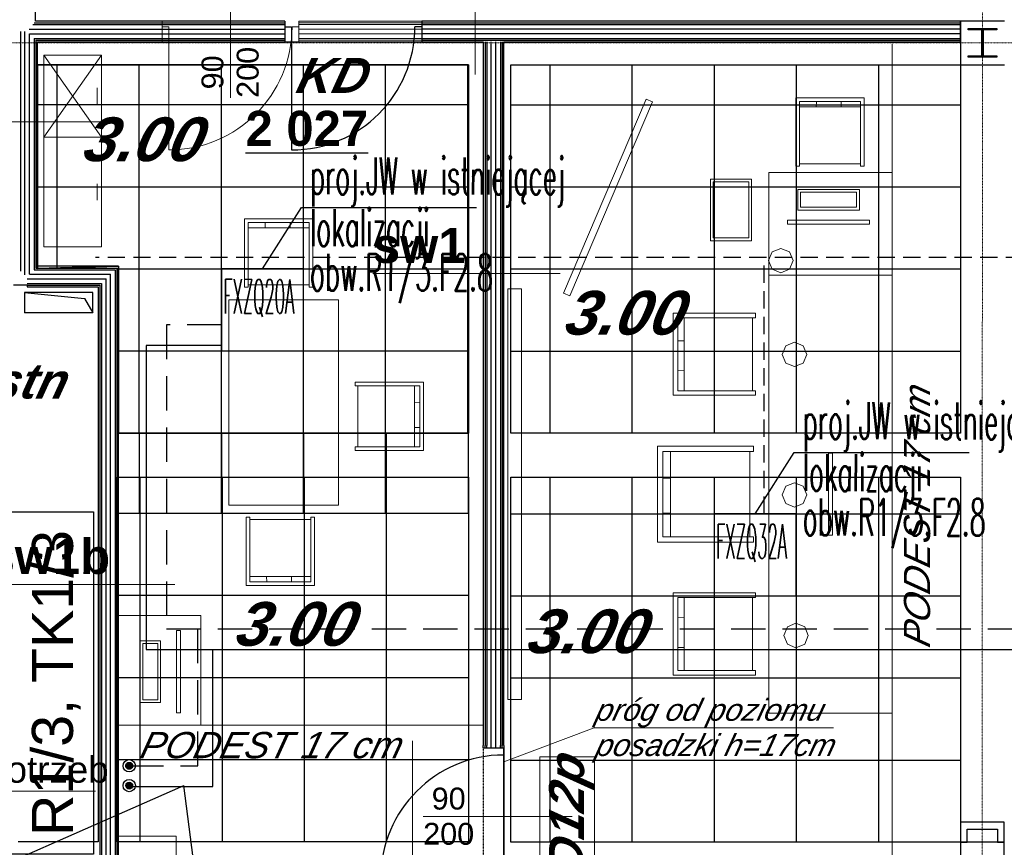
# Model space of a CAD drawing. Header units: millimetres. Extents: x -8838 to 31257, y -6224 to 3754.
# Tile 44 of 185: x -1096 to -377, y -5251 to -4646. Entities that reach past the tile are written whole.
import ezdxf
from ezdxf.enums import TextEntityAlignment as Align

# ---------------------------------------------------------------- set-up
doc = ezdxf.new("R2010")
doc.units = ezdxf.units.MM
doc.header["$LTSCALE"] = 10
doc.header["$MEASUREMENT"] = 0
for name, pattern in [('DASHED', [0.75, 0.5, -0.25]), ('HIDDEN', [0.375, 0.25, -0.125]), ('rzut 2 pietra$0$ArchiTECH.PC 1. Line Type', [0.004, 0.003, -0.001]), ('rzut 2 pietra$0$ArchiTECH.PC 5. Line Type', [0.0053, 0.003, -0.001, 0.0003, -0.001]), ('rzut 2 pietra$0$ArchiTECH.PC Solid Line Type', [0]), ('SUFIT_2 PIETRO$0$ArchiTECH.PC 1. Line Type', [0.004, 0.003, -0.001]), ('SUFIT_2 PIETRO$0$ArchiTECH.PC Solid Line Type', [0])]:
    doc.linetypes.add(name, pattern=pattern)
doc.layers.get('0').update_dxf_attribs({"linetype": 'CONTINUOUS', "lineweight": 9})
for name, color, linetype, lineweight in [('_Etap_5_klimatyzator_w starej_lokalizacji', 3, 'CONTINUOUS', 30), ('_Etap_5_opis', 7, 'CONTINUOUS', 30), ('_Numer_jednostki', 11, 'CONTINUOUS', 30), ('EL_rozdzielnice', 71, 'CONTINUOUS', 30), ('IS_ARCH', 254, 'CONTINUOUS', 18), ('IS_FREON_GAZ', 22, 'DASHED', 30), ('IS_HC_FREON_CIECZ', 22, 'CONTINUOUS', 30)]:
    doc.layers.add(name, color=color, linetype=linetype, lineweight=lineweight)
for name, color, linetype in [('IS_HC_IZOLACJA', 42, 'CONTINUOUS'), ('IS_WK_KAN_SKROPLINY', 103, 'HIDDEN'), ('RP5_PODKLAD', 254, 'CONTINUOUS'), ('SUFIT_2 PIETRO$0$ELEM KONSTRUKCJI - inwent', 254, 'CONTINUOUS'), ('SUFIT_2 PIETRO$0$INWENTARYZACJA', 254, 'CONTINUOUS'), ('SUFIT_2 PIETRO$0$Kalka 1', 254, 'CONTINUOUS'), ('SUFIT_2 PIETRO$0$Layer79', 254, 'CONTINUOUS'), ('SUFIT_2 PIETRO$0$nr pom PB', 254, 'CONTINUOUS'), ('SUFIT_2 PIETRO$0$sciany projektowane', 254, 'CONTINUOUS'), ('SUFIT_2 PIETRO$0$SUFIT NOWY 39', 254, 'CONTINUOUS'), ('SUFIT_2 PIETRO$0$TYP SUFITÓW_NOWYCH', 254, 'CONTINUOUS')]:
    doc.layers.add(name, color=color, linetype=linetype)
doc.layers.get('0').freeze()
doc.styles.add('ARIAL', font='arial.ttf')
doc.styles.add('romans1', font='simplex.shx', dxfattribs={"width": 0.8})
doc.styles.add('rzut 2 pietra$0$ArchiTECHStyle1', font='arial.ttf', dxfattribs={"height": 0.16})
doc.styles.add('rzut 2 pietra$0$ArchiTECHStyle2', font='arialbd.ttf', dxfattribs={"height": 0.192})
doc.styles.add('rzut 2 pietra$0$ArchiTECHStyle3', font='ariali.ttf', dxfattribs={"oblique": 15, "height": 0.16})
doc.styles.add('rzut 2 pietra$0$ArchiTECHStyle4', font='arialbi.ttf', dxfattribs={"oblique": 15, "height": 0.256})
doc.styles.add('SUFIT_2 PIETRO$0$ArchiTECHStyle1', font='arialbi.ttf', dxfattribs={"oblique": 15, "height": 0.32})
doc.styles.add('SUFIT_2 PIETRO$0$ArchiTECHStyle3', font='arialbd.ttf', dxfattribs={"height": 0.384})

# ---------------------------------------------------------------- blocks, each defined once
blk = doc.blocks.new('jw_FXZQ32A')
blk.add_lwpolyline([(0, 0), (60, 0), (60, 60), (0, 60)], close=True)
at = {"color": 7, "style": 'romans1', "width": 0.35}
blk.add_text('FXZQ32A', height=25, rotation=359.91893, dxfattribs=at).set_placement((1.49, 27.37))
blk = doc.blocks.new('jw_FXZQ20A')
blk.add_lwpolyline([(0, 0), (60, 0), (60, 60), (0, 60)], close=True)
at = {"color": 7, "style": 'romans1', "width": 0.35}
blk.add_text('FXZQ20A', height=25, rotation=359.91893, dxfattribs=at).set_placement((1.49, 27.37))

msp = doc.modelspace()

# ---------------------------------------------------------------- hatches: boundary and pattern name
at = {"layer": 'IS_FREON_GAZ', "ltscale": 5}
msp.add_hatch(color=256, dxfattribs=at).paths.add_polyline_path([(-1013.51, -5191.39, 1), (-1018.51, -5191.39, 1)])
at = {"layer": 'IS_HC_FREON_CIECZ'}
msp.add_hatch(color=256, dxfattribs=at).paths.add_polyline_path([(-1013.51, -5205.87, 1), (-1018.51, -5205.87, 1)])

# ---------------------------------------------------------------- linework, layer by layer
at = {"layer": '_Etap_5_opis'}
for p, q in [((-918.69, -4828.29), (-890.25, -4783.48)), ((-890.25, -4783.48), (-762.37, -4783.48)), ((-558.68, -5007.21), (-530.24, -4962.4)), ((-530.24, -4962.4), (-402.36, -4962.4))]:
    msp.add_line(p, q, dxfattribs=at)
at = {"layer": '_Numer_jednostki'}
for points in [[(-1326.44, -5295.33), (-1179.7, -5295.33), (-976.01, -5205.87)], [(-840.71, -5420.98), (-948.27, -5420.98), (-976.01, -5205.87)]]:
    msp.add_lwpolyline(points, dxfattribs=at)
at = {"layer": 'EL_rozdzielnice', "ltscale": 60}
msp.add_lwpolyline([(-1102.07, -5005.89), (-1042.16, -5005.89), (-1042.16, -5255.89), (-1102.07, -5255.89)], close=True, dxfattribs=at)
at = {"layer": 'IS_ARCH', "linetype": 'rzut 2 pietra$0$ArchiTECH.PC 5. Line Type'}
for p, q in [((-392.53, -3084.31), (-392.84, -6168.47)), ((-3569.55, -4662.89), (8377.9, -4664.09))]:
    msp.add_line(p, q, dxfattribs=at)
at = {"layer": 'IS_ARCH', "linetype": 'rzut 2 pietra$0$ArchiTECH.PC Solid Line Type'}
for p, q in [((-763.31, -4686.25), (-763.31, -4549.5)), ((-1084.54, -4647.37), (-1084.54, -4617.14)), ((-942.04, -4633.37), (-942.04, -4703.37)), ((-376.62, -4647.21), (-408.62, -4647.21)), ((-408.62, -4647.21), (-408.62, -4679.21)), ((-376.62, -4647.21), (-408.62, -4647.21)), ((-408.62, -4647.21), (-408.62, -4679.21)), ((-1089.21, -4653.2), (-992.04, -4653.2)), ((-1086.54, -4649.87), (-992.04, -4649.87)), ((-1085.54, -4648.62), (-992.04, -4648.62)), ((-992.04, -4647.37), (-1084.54, -4647.37)), ((-992.04, -4647.37), (-992.04, -4648.62)), ((-992.04, -4648.62), (-992.04, -4649.87)), ((-992.04, -4649.87), (-992.04, -4651.37)), ((-992.04, -4651.37), (-992.04, -4659.37)), ((-992.04, -4651.37), (-987.04, -4651.37)), ((-987.04, -4651.37), (-987.04, -4741.37)), ((-892.04, -4651.37), (-897.04, -4651.37)), ((-408.62, -4647.37), (-892.04, -4647.37)), ((-892.04, -4647.37), (-892.04, -4648.62)), ((-892.04, -4648.62), (-408.62, -4648.62)), ((-892.04, -4648.62), (-892.04, -4649.87)), ((-892.04, -4649.87), (-408.62, -4649.87)), ((-892.04, -4649.87), (-892.04, -4651.37)), ((-892.04, -4651.37), (-892.04, -4659.37)), ((-408.62, -4653.2), (-892.04, -4653.2)), ((-408.62, -4662.37), (-408.62, -4647.37)), ((-403.12, -4652.71), (-382.12, -4652.71)), ((-403.12, -4653.71), (-403.12, -4652.71)), ((-403.12, -4652.71), (-382.12, -4652.71)), ((-403.12, -4653.71), (-403.12, -4652.71)), ((-393.12, -4653.71), (-403.12, -4653.71)), ((-393.12, -4653.71), (-403.12, -4653.71)), ((-393.12, -4672.71), (-393.12, -4653.71)), ((-393.12, -4672.71), (-393.12, -4653.71)), ((-382.12, -4653.71), (-392.12, -4653.71)), ((-392.12, -4653.71), (-392.12, -4672.71)), ((-382.12, -4653.71), (-392.12, -4653.71)), ((-392.12, -4653.71), (-392.12, -4672.71)), ((-382.12, -4652.71), (-382.12, -4653.71)), ((-382.12, -4652.71), (-382.12, -4653.71)), ((-1095.54, -4654.87), (-1095.54, -4829.93)), ((-1092.21, -4832.6), (-1092.21, -4654.87)), ((-1088.88, -4832.26), (-1088.88, -4656.53)), ((-1088.88, -4656.53), (-992.04, -4656.53)), ((-1085.54, -4659.87), (-1085.54, -4828.93)), ((-1085.54, -4659.87), (-992.04, -4659.87)), ((-1084.29, -4661.12), (-1084.29, -4827.68)), ((-1084.29, -4661.12), (-992.04, -4661.12)), ((-992.04, -4659.37), (-992.04, -4659.87)), ((-992.04, -4659.87), (-992.04, -4661.12)), ((-992.04, -4661.12), (-992.04, -4662.37)), ((-408.62, -4656.53), (-892.04, -4656.53)), ((-892.04, -4659.37), (-892.04, -4659.87)), ((-892.04, -4659.87), (-408.62, -4659.87)), ((-892.04, -4659.87), (-892.04, -4661.12)), ((-892.04, -4661.12), (-408.62, -4661.12)), ((-892.04, -4661.12), (-892.04, -4662.37)), ((-1083.04, -4826.43), (-1083.04, -4662.37)), ((-1083.04, -4662.37), (-992.04, -4662.37)), ((-892.04, -4662.37), (-757.3, -4662.37)), ((-757.3, -4662.37), (-757.3, -5176.51)), ((-756.05, -4662.37), (-756.05, -5176.51)), ((-754.8, -4662.37), (-754.8, -5176.51)), ((-751.46, -5176.51), (-751.46, -4662.37)), ((-748.13, -5176.51), (-748.13, -4662.37)), ((-744.8, -4662.37), (-744.8, -5176.51)), ((-743.55, -4662.37), (-743.55, -5176.51)), ((-742.3, -5176.51), (-742.3, -4662.37)), ((-742.3, -4662.37), (-408.62, -4662.37)), ((-458.63, -4663.81), (-458.63, -5322.82)), ((-1078.35, -4672.1), (-1078.35, -4732.1)), ((-1036.35, -4672.1), (-1078.35, -4672.1)), ((-1078.35, -4672.1), (-1078.35, -4672.1)), ((-1078.35, -4672.1), (-1036.35, -4732.1)), ((-1078.35, -4732.1), (-1036.35, -4672.1)), ((-1036.35, -4732.1), (-1036.35, -4672.1)), ((-403.12, -4673.71), (-403.12, -4672.71)), ((-403.12, -4672.71), (-393.12, -4672.71)), ((-403.12, -4673.71), (-403.12, -4672.71)), ((-403.12, -4672.71), (-393.12, -4672.71)), ((-382.12, -4673.71), (-403.12, -4673.71)), ((-382.12, -4673.71), (-403.12, -4673.71)), ((-392.12, -4672.71), (-382.12, -4672.71)), ((-392.12, -4672.71), (-382.12, -4672.71)), ((-382.12, -4672.71), (-382.12, -4673.71)), ((-382.12, -4672.71), (-382.12, -4673.71)), ((-408.62, -4679.21), (-376.62, -4679.21)), ((-408.62, -4679.21), (-376.62, -4679.21)), ((-1039.35, -4696.1), (-1039.35, -4708.1)), ((-638.21, -4704.2), (-698.66, -4846.13)), ((-638.21, -4704.2), (-698.66, -4846.13)), ((-633.61, -4706.16), (-638.21, -4704.2)), ((-633.61, -4706.16), (-638.21, -4704.2)), ((-529, -4753.29), (-529, -4703.29)), ((-529, -4703.29), (-479, -4703.29)), ((-479, -4703.29), (-479, -4753.29)), ((-694.06, -4848.09), (-633.61, -4706.16)), ((-694.06, -4848.09), (-633.61, -4706.16)), ((-526.37, -4709.93), (-481.73, -4709.93)), ((-481.73, -4706.02), (-526.28, -4706.02)), ((-526.28, -4706.02), (-526.28, -4753.29)), ((-513.91, -4706.02), (-514, -4709.93)), ((-495.73, -4709.93), (-495.73, -4706.02)), ((-481.73, -4753.29), (-481.73, -4706.02)), ((-1036.91, -4720.92), (-1173.66, -4720.92)), ((-1078.35, -4732.1), (-1036.35, -4732.1)), ((-1078.35, -4812.1), (-1078.35, -4732.1)), ((-1078.35, -4732.1), (-1036.35, -4732.1)), ((-1036.35, -4732.1), (-1036.35, -4812.1)), ((-526.28, -4753.29), (-529, -4753.29)), ((-526.28, -4751.47), (-481.73, -4751.47)), ((-479, -4753.29), (-481.73, -4753.29)), ((-458.63, -4757.9), (-548.63, -4757.9)), ((-548.63, -4757.9), (-548.63, -4832.9)), ((-458.63, -4832.9), (-458.63, -4757.9)), ((-1039.35, -4778.1), (-1039.35, -4766.1)), ((-591.36, -4807.7), (-591.36, -4762.7)), ((-591.36, -4762.7), (-561.36, -4762.7)), ((-563.36, -4764.7), (-589.36, -4764.7)), ((-589.36, -4764.7), (-589.36, -4805.7)), ((-563.36, -4805.7), (-563.36, -4764.7)), ((-561.36, -4762.7), (-561.36, -4807.7)), ((-527.54, -4785.31), (-527.54, -4770.31)), ((-527.54, -4770.31), (-482.54, -4770.31)), ((-484.54, -4772.31), (-525.54, -4772.31)), ((-525.54, -4772.31), (-525.54, -4783.31)), ((-484.54, -4783.31), (-484.54, -4772.31)), ((-482.54, -4770.31), (-482.54, -4785.31)), ((-525.54, -4783.31), (-484.54, -4783.31)), ((-482.54, -4785.31), (-527.54, -4785.31)), ((-931.75, -4841.69), (-931.75, -4791.69)), ((-931.75, -4791.69), (-881.75, -4791.69)), ((-929.11, -4798.32), (-884.47, -4798.32)), ((-884.47, -4794.41), (-929.02, -4794.41)), ((-929.02, -4794.41), (-929.02, -4841.69)), ((-916.66, -4794.41), (-916.75, -4798.32)), ((-898.47, -4798.32), (-898.47, -4794.41)), ((-884.47, -4841.69), (-884.47, -4794.41)), ((-881.75, -4791.69), (-881.75, -4841.69)), ((-535.04, -4795.64), (-535.04, -4792.64)), ((-535.04, -4792.64), (-475.04, -4792.64)), ((-475.04, -4795.64), (-535.04, -4795.64)), ((-475.04, -4792.64), (-475.04, -4795.64)), ((-1036.35, -4812.1), (-1078.35, -4812.1)), ((-1078.35, -4812.1), (-1078.35, -4812.1)), ((-561.36, -4807.7), (-591.36, -4807.7)), ((-589.36, -4805.7), (-563.36, -4805.7)), ((-546.23, -4815.97), (-548.85, -4822.3)), ((-539.89, -4813.34), (-546.23, -4815.97)), ((-533.56, -4815.97), (-539.89, -4813.34)), ((-530.94, -4822.3), (-533.56, -4815.97)), ((-1023.81, -4826.43), (-1083.04, -4826.43)), ((-1023.81, -5322.76), (-1023.81, -4826.43)), ((-548.85, -4822.3), (-546.23, -4828.63)), ((-533.56, -4828.63), (-530.94, -4822.3)), ((-530.94, -4822.3), (-530.94, -4822.3)), ((-1088.88, -4832.26), (-1029.64, -4832.26)), ((-1085.54, -4828.93), (-1026.31, -4828.93)), ((-1084.29, -4827.68), (-1025.06, -4827.68)), ((-1029.64, -5322.76), (-1029.64, -4832.26)), ((-1026.31, -4828.93), (-1026.31, -5322.76)), ((-1025.06, -4827.68), (-1025.06, -5322.76)), ((-701.19, -4831.67), (-837.94, -4831.67)), ((-458.63, -4832.9), (-548.63, -4832.9)), ((-548.63, -4832.9), (-548.63, -5152.9)), ((-548.63, -4832.9), (-458.63, -4832.9)), ((-546.23, -4828.63), (-539.89, -4831.26)), ((-539.89, -4831.26), (-533.56, -4828.63)), ((-458.63, -5152.9), (-458.63, -4832.9)), ((-1100.55, -4839.93), (-1090.54, -4839.93)), ((-1090.54, -4835.6), (-1032.98, -4835.6)), ((-1090.54, -4838.93), (-1036.31, -4838.93)), ((-1090.54, -4839.93), (-1090.54, -4841.43)), ((-1090.54, -4840.18), (-1037.56, -4840.18)), ((-1090.54, -4841.43), (-1038.81, -4841.43)), ((-1038.81, -4841.43), (-1038.81, -5246.99)), ((-1037.56, -4840.18), (-1037.56, -5322.76)), ((-1036.31, -4838.93), (-1036.31, -5322.76)), ((-1032.98, -5322.76), (-1032.98, -4835.6)), ((-929.02, -4839.87), (-884.47, -4839.87)), ((-1092.63, -4845.54), (-1092.62, -4860.54)), ((-1042.63, -4845.5), (-1092.62, -4845.54)), ((-1092.62, -4845.54), (-1048.58, -4849.9)), ((-1092.62, -4845.54), (-1092.62, -4845.54)), ((-1092.62, -4845.54), (-1048.58, -4849.9)), ((-1042.64, -4860.5), (-1042.63, -4845.5)), ((-929.02, -4841.69), (-931.75, -4841.69)), ((-881.75, -4841.69), (-884.47, -4841.69)), ((-729.33, -4842.9), (-739.33, -4842.9)), ((-739.33, -4842.9), (-739.33, -5142.9)), ((-729.33, -4842.9), (-739.33, -4842.9)), ((-739.33, -4842.9), (-739.33, -5142.9)), ((-729.33, -5142.9), (-729.33, -4842.9)), ((-729.33, -5142.9), (-729.33, -4842.9)), ((-698.66, -4846.13), (-694.06, -4848.09)), ((-698.66, -4846.13), (-694.06, -4848.09)), ((-1048.58, -4849.9), (-1042.64, -4860.5)), ((-863.14, -4850.92), (-943.14, -4850.92)), ((-943.14, -4850.92), (-943.14, -5000.92)), ((-863.14, -5000.92), (-863.14, -4850.92)), ((-1042.62, -4860.5), (-1092.62, -4860.54)), ((-618.53, -4920.69), (-618.53, -4860.69)), ((-618.53, -4860.69), (-558.53, -4860.69)), ((-558.53, -4860.69), (-558.53, -4863.97)), ((-558.53, -4863.97), (-615.26, -4863.97)), ((-615.26, -4863.97), (-615.26, -4917.42)), ((-610.56, -4917.53), (-610.56, -4863.97)), ((-560.71, -4917.42), (-560.71, -4863.97)), ((-610.56, -4880.77), (-615.26, -4880.77)), ((-536.28, -4884.45), (-538.91, -4890.79)), ((-529.95, -4881.83), (-536.28, -4884.45)), ((-523.62, -4884.45), (-529.95, -4881.83)), ((-520.99, -4890.79), (-523.62, -4884.45)), ((-538.91, -4890.79), (-536.28, -4897.12)), ((-523.62, -4897.12), (-520.99, -4890.79)), ((-520.99, -4890.79), (-520.99, -4890.79)), ((-536.28, -4897.12), (-529.95, -4899.74)), ((-529.95, -4899.74), (-523.62, -4897.12)), ((-615.26, -4902.59), (-610.56, -4902.69)), ((-850.9, -4911), (-800.9, -4911)), ((-850.9, -4913.73), (-850.9, -4911)), ((-800.9, -4911), (-800.9, -4961)), ((-803.63, -4913.73), (-850.9, -4913.73)), ((-849.08, -4913.73), (-849.08, -4958.27)), ((-807.54, -4913.63), (-807.54, -4958.27)), ((-803.63, -4958.27), (-803.63, -4913.73)), ((-615.26, -4917.42), (-558.53, -4917.42)), ((-558.53, -4917.42), (-558.53, -4920.69)), ((-803.63, -4926.09), (-807.54, -4926)), ((-558.53, -4920.69), (-618.53, -4920.69)), ((-807.54, -4944.27), (-803.63, -4944.27)), ((-850.9, -4961), (-850.9, -4958.27)), ((-850.9, -4958.27), (-803.63, -4958.27)), ((-800.9, -4961), (-850.9, -4961)), ((-629.95, -5027.9), (-629.95, -4957.9)), ((-629.95, -4957.9), (-559.95, -4957.9)), ((-559.95, -4961.72), (-626.13, -4961.72)), ((-626.13, -4961.72), (-626.13, -5024.08)), ((-620.66, -5024.21), (-620.66, -4961.72)), ((-562.5, -5024.08), (-562.5, -4961.72)), ((-559.95, -4957.9), (-559.95, -4961.72)), ((-502.13, -4962.9), (-505.13, -4962.9)), ((-505.13, -4962.9), (-505.13, -5022.9)), ((-502.13, -5022.9), (-502.13, -4962.9)), ((-620.66, -4981.32), (-626.13, -4981.32)), ((-529.95, -4984.56), (-536.28, -4987.18)), ((-523.62, -4987.18), (-529.95, -4984.56)), ((-536.28, -4987.18), (-538.91, -4993.51)), ((-520.99, -4993.51), (-523.62, -4987.18)), ((-538.91, -4993.51), (-536.28, -4999.85)), ((-523.62, -4999.85), (-520.99, -4993.51)), ((-520.99, -4993.51), (-520.99, -4993.51)), ((-943.14, -5000.92), (-863.14, -5000.92)), ((-626.13, -5006.77), (-620.66, -5006.9)), ((-536.28, -4999.85), (-529.95, -5002.47)), ((-529.95, -5002.47), (-523.62, -4999.85)), ((-930.68, -5009.69), (-930.68, -5059.69)), ((-927.96, -5009.69), (-930.68, -5009.69)), ((-927.96, -5056.96), (-927.96, -5009.69)), ((-927.96, -5011.5), (-883.41, -5011.5)), ((-880.68, -5009.69), (-883.41, -5009.69)), ((-883.41, -5009.69), (-883.41, -5056.96)), ((-880.68, -5059.69), (-880.68, -5009.69)), ((-559.95, -5027.9), (-629.95, -5027.9)), ((-626.13, -5024.08), (-559.95, -5024.08)), ((-559.95, -5024.08), (-559.95, -5027.9)), ((-505.13, -5022.9), (-502.13, -5022.9)), ((-928.05, -5053.05), (-883.41, -5053.05)), ((-883.41, -5056.96), (-927.96, -5056.96)), ((-915.59, -5056.96), (-915.68, -5053.05)), ((-897.41, -5053.05), (-897.41, -5056.96)), ((-982.7, -5058.94), (-1119.45, -5058.94)), ((-930.68, -5059.69), (-880.68, -5059.69)), ((-558.53, -5065.1), (-618.53, -5065.1)), ((-618.53, -5065.1), (-618.53, -5125.1)), ((-615.26, -5121.83), (-615.26, -5068.37)), ((-615.26, -5068.37), (-558.53, -5068.37)), ((-610.56, -5068.27), (-610.56, -5121.83)), ((-560.71, -5068.37), (-560.71, -5121.83)), ((-558.53, -5068.37), (-558.53, -5065.1)), ((-1023.81, -5161.62), (-1023.81, -5081.62)), ((-1023.81, -5081.62), (-963.81, -5081.62)), ((-963.81, -5081.62), (-963.81, -5161.62)), ((-615.26, -5083.21), (-610.56, -5083.1)), ((-981.57, -5092.58), (-981.57, -5152.58)), ((-978.57, -5092.58), (-981.57, -5092.58)), ((-978.57, -5152.58), (-978.57, -5092.58)), ((-535.18, -5089.91), (-537.8, -5096.24)), ((-528.85, -5087.29), (-535.18, -5089.91)), ((-522.51, -5089.91), (-528.85, -5087.29)), ((-519.89, -5096.24), (-522.51, -5089.91)), ((-1008.16, -5100.08), (-1008.16, -5145.08)), ((-993.16, -5100.08), (-1008.16, -5100.08)), ((-993.16, -5145.08), (-993.16, -5100.08)), ((-537.8, -5096.24), (-535.18, -5102.58)), ((-522.51, -5102.58), (-519.89, -5096.24)), ((-519.89, -5096.24), (-519.89, -5096.24)), ((-1006.16, -5102.08), (-995.16, -5102.08)), ((-1006.16, -5143.08), (-1006.16, -5102.08)), ((-995.16, -5102.08), (-995.16, -5143.08)), ((-610.56, -5105.03), (-615.26, -5105.03)), ((-535.18, -5102.58), (-528.85, -5105.2)), ((-528.85, -5105.2), (-522.51, -5102.58)), ((-558.53, -5121.83), (-615.26, -5121.83)), ((-558.53, -5125.1), (-558.53, -5121.83)), ((-618.53, -5125.1), (-558.53, -5125.1)), ((-995.16, -5143.08), (-1006.16, -5143.08)), ((-739.33, -5142.9), (-729.33, -5142.9)), ((-739.33, -5142.9), (-729.33, -5142.9)), ((-1008.16, -5145.08), (-993.16, -5145.08)), ((-981.57, -5152.58), (-978.57, -5152.58)), ((-548.63, -5152.9), (-458.63, -5152.9)), ((-963.81, -5161.62), (-1023.81, -5161.62)), ((-757.3, -5161.62), (-1023.81, -5161.62)), ((-757.3, -5161.62), (-1023.81, -5161.62)), ((-676.26, -5163.69), (-742.3, -5188.52)), ((-676.26, -5163.69), (-501.5, -5163.69)), ((-808.99, -5416.5), (-808.99, -5173.03)), ((-757.3, -5178.51), (-757.3, -5176.51)), ((-756.05, -5178.51), (-757.3, -5178.51)), ((-756.05, -5178.51), (-756.05, -5176.51)), ((-754.8, -5178.51), (-756.05, -5178.51)), ((-754.8, -5178.51), (-754.8, -5176.51)), ((-747.3, -5178.51), (-754.8, -5178.51)), ((-751.46, -5178.51), (-751.46, -5176.51)), ((-748.13, -5178.51), (-748.13, -5176.51)), ((-744.8, -5178.51), (-747.3, -5178.51)), ((-744.8, -5178.51), (-744.8, -5176.51)), ((-743.55, -5178.51), (-744.8, -5178.51)), ((-743.55, -5178.51), (-743.55, -5176.51)), ((-742.3, -5178.51), (-743.55, -5178.51)), ((-742.3, -5176.51), (-742.3, -5178.51)), ((-742.3, -5178.51), (-742.3, -5278.51)), ((-742.3, -5278.51), (-742.3, -5178.51)), ((-742.3, -5278.51), (-742.3, -5178.51)), ((-715.98, -5272.3), (-715.98, -5184.72)), ((-715.98, -5184.72), (-675.98, -5184.72)), ((-675.98, -5184.72), (-675.98, -5272.3)), ((-1397.81, -5209.95), (-1040.63, -5209.95)), ((-692.3, -5228.51), (-801.27, -5228.51)), ((-376.74, -5232.65), (-408.69, -5232.64)), ((-408.69, -5232.64), (-408.69, -5247.21)), ((-376.74, -5247.21), (-376.74, -5232.65)), ((-981.81, -5242.76), (-1023.81, -5242.76)), ((-1023.81, -5242.76), (-1023.81, -5322.76)), ((-981.81, -5322.76), (-981.81, -5242.76)), ((-403.69, -5237.64), (-381.74, -5237.65)), ((-403.69, -5247.21), (-403.69, -5237.64)), ((-381.74, -5237.65), (-381.74, -5247.21)), ((-1038.81, -5246.99), (-1097.2, -5246.99)), ((-408.69, -5247.21), (-403.69, -5247.21)), ((-376.69, -5247.21), (-408.69, -5247.21)), ((-408.69, -5247.21), (-408.69, -5279.21)), ((-376.69, -5247.21), (-408.69, -5247.21)), ((-408.69, -5247.21), (-408.69, -5279.21)), ((-381.74, -5247.21), (-376.74, -5247.21)), ((-376.69, -5279.21), (-376.69, -5247.21)), ((-376.69, -5247.21), (-376.69, -5247.21)), ((-376.69, -5279.21), (-376.69, -5247.21)), ((-376.69, -5247.21), (-376.69, -5247.21))]:
    msp.add_line(p, q, dxfattribs=at)
at = {"layer": 'IS_ARCH', "linetype": 'rzut 2 pietra$0$ArchiTECH.PC 1. Line Type'}
for p, q in [((-992.04, -4662.37), (-892.04, -4662.37)), ((-757.3, -5178.51), (-757.3, -5278.51)), ((-742.3, -5178.51), (-742.3, -5278.51))]:
    msp.add_line(p, q, dxfattribs=at)
at = {"layer": 'IS_ARCH', "linetype": 'rzut 2 pietra$0$ArchiTECH.PC Solid Line Type'}
for centre, start, end in [((-987.04, -4651.37), 270, 0), ((-742.3, -5273.51), 90, 180)]:
    msp.add_arc(centre, 90, start, end, dxfattribs=at)
at = {"layer": 'IS_FREON_GAZ', "ltscale": 5}
for points in [[(-948.69, -4869.29), (-988.69, -4869.29), (-988.69, -5091.29), (804.63, -5091.29), (804.63, -4947.33)], [(-1016.01, -5191.39), (-966.01, -5191.39), (-966.01, -5091.29)]]:
    msp.add_lwpolyline(points, dxfattribs=at)
msp.add_circle((-1016.01, -5191.39), 2.5, dxfattribs=at)
at = {"layer": 'IS_HC_FREON_CIECZ'}
for points in [[(-948.69, -4884.29), (-1003.69, -4884.29), (-1003.69, -5106.29), (814.63, -5106.29), (814.63, -4947.33)], [(-1016.01, -5206.39), (-955.01, -5206.39), (-955.01, -5106.29)]]:
    msp.add_lwpolyline(points, dxfattribs=at)
msp.add_circle((-1016.01, -5205.87), 2.5, dxfattribs=at)
at = {"layer": 'IS_HC_IZOLACJA'}
for centre in [(-1016.01, -5191.39), (-1016.01, -5205.87)]:
    msp.add_circle(centre, 4.5, dxfattribs=at)
at = {"layer": 'IS_WK_KAN_SKROPLINY', "lineweight": 30, "ltscale": 5}
for points in [[(780.76, -4888.29), (780.76, -4819.93), (-1040.59, -4819.93)], [(-552.04, -5007.21), (-552.04, -4819.93)]]:
    msp.add_lwpolyline(points, dxfattribs=at)
at = {"layer": 'RP5_PODKLAD', "color": 253, "ltscale": 3}
for points in [[(-948.69, -4948.29), (-1008.69, -4948.29), (-1008.69, -5006.82), (-948.69, -5006.82)], [(-888.69, -4948.29), (-948.69, -4948.29), (-948.69, -5006.82), (-888.69, -5006.82)], [(-828.69, -4948.29), (-888.69, -4948.29), (-888.69, -5006.82), (-828.69, -5006.82)], [(-768.19, -4948.29), (-828.19, -4948.29), (-828.19, -5006.82), (-768.19, -5006.82)]]:
    msp.add_lwpolyline(points, close=True, dxfattribs=at)
at = {"layer": 'SUFIT_2 PIETRO$0$ELEM KONSTRUKCJI - inwent', "linetype": 'SUFIT_2 PIETRO$0$ArchiTECH.PC Solid Line Type'}
for p, q in [((-376.62, -4647.21), (-408.62, -4647.21)), ((-408.62, -4647.21), (-408.62, -4679.21)), ((-403.12, -4652.71), (-382.12, -4652.71)), ((-403.12, -4653.71), (-403.12, -4652.71)), ((-403.12, -4652.71), (-382.12, -4652.71)), ((-403.12, -4653.71), (-403.12, -4652.71)), ((-393.12, -4653.71), (-403.12, -4653.71)), ((-393.12, -4653.71), (-403.12, -4653.71)), ((-393.12, -4672.71), (-393.12, -4653.71)), ((-393.12, -4672.71), (-393.12, -4653.71)), ((-382.12, -4653.71), (-392.12, -4653.71)), ((-392.12, -4653.71), (-392.12, -4672.71)), ((-382.12, -4653.71), (-392.12, -4653.71)), ((-392.12, -4653.71), (-392.12, -4672.71)), ((-382.12, -4652.71), (-382.12, -4653.71)), ((-382.12, -4652.71), (-382.12, -4653.71)), ((-403.12, -4673.71), (-403.12, -4672.71)), ((-403.12, -4672.71), (-393.12, -4672.71)), ((-403.12, -4673.71), (-403.12, -4672.71)), ((-403.12, -4672.71), (-393.12, -4672.71)), ((-382.12, -4673.71), (-403.12, -4673.71)), ((-382.12, -4673.71), (-403.12, -4673.71)), ((-392.12, -4672.71), (-382.12, -4672.71)), ((-392.12, -4672.71), (-382.12, -4672.71)), ((-382.12, -4672.71), (-382.12, -4673.71)), ((-382.12, -4672.71), (-382.12, -4673.71)), ((-408.62, -4679.21), (-376.62, -4679.21)), ((-376.69, -5247.21), (-408.69, -5247.21)), ((-408.69, -5247.21), (-408.69, -5279.21)), ((-376.69, -5279.21), (-376.69, -5247.21)), ((-376.69, -5247.21), (-376.69, -5247.21))]:
    msp.add_line(p, q, dxfattribs=at)
at = {"layer": 'SUFIT_2 PIETRO$0$INWENTARYZACJA', "linetype": 'SUFIT_2 PIETRO$0$ArchiTECH.PC Solid Line Type'}
for p, q in [((-1084.54, -4647.37), (-1084.54, -4611.1)), ((-1100.52, -4839.93), (-1090.54, -4839.93)), ((-1042.63, -4845.5), (-1092.62, -4845.54)), ((-1092.62, -4845.54), (-1048.58, -4849.9)), ((-1092.62, -4845.54), (-1092.62, -4845.54)), ((-1042.64, -4860.5), (-1042.63, -4845.5)), ((-1048.58, -4849.9), (-1042.64, -4860.5)), ((-376.74, -5232.65), (-408.69, -5232.64)), ((-408.69, -5232.64), (-408.69, -5247.21)), ((-376.74, -5247.21), (-376.74, -5232.65)), ((-403.69, -5237.64), (-381.74, -5237.65)), ((-403.69, -5247.21), (-403.69, -5237.64)), ((-381.74, -5237.65), (-381.74, -5247.21)), ((-1038.81, -5246.99), (-1097.2, -5246.99)), ((-408.69, -5247.21), (-403.69, -5247.21)), ((-381.74, -5247.21), (-376.74, -5247.21))]:
    msp.add_line(p, q, dxfattribs=at)
at = {"layer": 'SUFIT_2 PIETRO$0$Kalka 1', "linetype": 'SUFIT_2 PIETRO$0$ArchiTECH.PC Solid Line Type'}
for p, q in [((-376.62, -4647.21), (-408.62, -4647.21)), ((-408.62, -4647.21), (-408.62, -4679.21)), ((-408.62, -4679.21), (-376.62, -4679.21)), ((-376.69, -5247.21), (-408.69, -5247.21)), ((-408.69, -5247.21), (-408.69, -5279.21)), ((-376.69, -5279.21), (-376.69, -5247.21)), ((-376.69, -5247.21), (-376.69, -5247.21))]:
    msp.add_line(p, q, dxfattribs=at)
at = {"layer": 'SUFIT_2 PIETRO$0$Layer79', "linetype": 'SUFIT_2 PIETRO$0$ArchiTECH.PC Solid Line Type'}
for p, q in [((-1092.63, -4845.54), (-1092.62, -4860.54)), ((-1092.62, -4845.54), (-1048.58, -4849.9)), ((-1042.62, -4860.5), (-1092.62, -4860.54))]:
    msp.add_line(p, q, dxfattribs=at)
at = {"layer": 'SUFIT_2 PIETRO$0$sciany projektowane', "linetype": 'SUFIT_2 PIETRO$0$ArchiTECH.PC Solid Line Type'}
for p, q in [((-1089.21, -4653.2), (-902.34, -4653.2)), ((-1086.54, -4649.87), (-902.34, -4649.87)), ((-1085.54, -4648.62), (-902.34, -4648.62)), ((-902.34, -4647.37), (-1084.54, -4647.37)), ((-902.34, -4647.37), (-902.34, -4648.62)), ((-902.34, -4648.62), (-902.34, -4649.87)), ((-902.34, -4649.87), (-902.34, -4651.37)), ((-902.34, -4651.37), (-902.34, -4659.37)), ((-902.34, -4651.37), (-897.34, -4651.37)), ((-897.34, -4651.37), (-897.34, -4741.37)), ((-802.34, -4651.37), (-807.34, -4651.37)), ((-408.62, -4647.37), (-802.34, -4647.37)), ((-802.34, -4647.37), (-802.34, -4648.62)), ((-802.34, -4648.62), (-408.62, -4648.62)), ((-802.34, -4648.62), (-802.34, -4649.87)), ((-802.34, -4649.87), (-408.62, -4649.87)), ((-802.34, -4649.87), (-802.34, -4651.37)), ((-802.34, -4651.37), (-802.34, -4659.37)), ((-408.62, -4653.2), (-802.34, -4653.2)), ((-408.62, -4662.37), (-408.62, -4647.37)), ((-1095.54, -4654.87), (-1095.54, -4829.93)), ((-1092.21, -4832.6), (-1092.21, -4654.87)), ((-1088.88, -4832.26), (-1088.88, -4656.53)), ((-1088.88, -4656.53), (-902.34, -4656.53)), ((-1085.54, -4659.87), (-1085.54, -4828.93)), ((-1085.54, -4659.87), (-902.34, -4659.87)), ((-1084.29, -4661.12), (-1084.29, -4827.68)), ((-1084.29, -4661.12), (-902.34, -4661.12)), ((-902.34, -4659.37), (-902.34, -4659.87)), ((-902.34, -4659.87), (-902.34, -4661.12)), ((-902.34, -4661.12), (-902.34, -4662.37)), ((-408.62, -4656.53), (-802.34, -4656.53)), ((-802.34, -4659.37), (-802.34, -4659.87)), ((-802.34, -4659.87), (-408.62, -4659.87)), ((-802.34, -4659.87), (-802.34, -4661.12)), ((-802.34, -4661.12), (-408.62, -4661.12)), ((-802.34, -4661.12), (-802.34, -4662.37)), ((-1083.04, -4826.43), (-1083.04, -4662.37)), ((-1083.04, -4662.37), (-902.34, -4662.37)), ((-802.34, -4662.37), (-757.3, -4662.37)), ((-757.3, -4662.37), (-757.3, -5176.51)), ((-756.05, -4662.37), (-756.05, -5176.51)), ((-754.8, -4662.37), (-754.8, -5176.51)), ((-751.46, -5176.51), (-751.46, -4662.37)), ((-748.13, -5176.51), (-748.13, -4662.37)), ((-744.8, -4662.37), (-744.8, -5176.51)), ((-743.55, -4662.37), (-743.55, -5176.51)), ((-742.3, -5176.51), (-742.3, -4662.37)), ((-742.3, -4662.37), (-408.62, -4662.37)), ((-1023.81, -4826.43), (-1083.04, -4826.43)), ((-1023.81, -5322.76), (-1023.81, -4826.43)), ((-1088.88, -4832.26), (-1029.64, -4832.26)), ((-1085.54, -4828.93), (-1026.31, -4828.93)), ((-1084.29, -4827.68), (-1025.06, -4827.68)), ((-1029.64, -5322.76), (-1029.64, -4832.26)), ((-1026.31, -4828.93), (-1026.31, -5322.76)), ((-1025.06, -4827.68), (-1025.06, -5322.76)), ((-1090.54, -4835.6), (-1032.98, -4835.6)), ((-1090.54, -4838.93), (-1036.31, -4838.93)), ((-1090.54, -4839.93), (-1090.54, -4841.43)), ((-1090.54, -4840.18), (-1037.56, -4840.18)), ((-1090.54, -4841.43), (-1038.81, -4841.43)), ((-1038.81, -4841.43), (-1038.81, -5246.99)), ((-1037.56, -4840.18), (-1037.56, -5322.76)), ((-1036.31, -4838.93), (-1036.31, -5322.76)), ((-1032.98, -5322.76), (-1032.98, -4835.6)), ((-757.3, -5178.51), (-757.3, -5176.51)), ((-756.05, -5178.51), (-757.3, -5178.51)), ((-756.05, -5178.51), (-756.05, -5176.51)), ((-754.8, -5178.51), (-756.05, -5178.51)), ((-754.8, -5178.51), (-754.8, -5176.51)), ((-747.3, -5178.51), (-754.8, -5178.51)), ((-751.46, -5178.51), (-751.46, -5176.51)), ((-748.13, -5178.51), (-748.13, -5176.51)), ((-744.8, -5178.51), (-747.3, -5178.51)), ((-744.8, -5178.51), (-744.8, -5176.51)), ((-743.55, -5178.51), (-744.8, -5178.51)), ((-743.55, -5178.51), (-743.55, -5176.51)), ((-742.3, -5178.51), (-743.55, -5178.51)), ((-742.3, -5176.51), (-742.3, -5178.51)), ((-742.3, -5178.51), (-742.3, -5278.51)), ((-742.3, -5278.51), (-742.3, -5178.51)), ((-742.3, -5278.51), (-742.3, -5178.51))]:
    msp.add_line(p, q, dxfattribs=at)
at = {"layer": 'SUFIT_2 PIETRO$0$sciany projektowane', "linetype": 'SUFIT_2 PIETRO$0$ArchiTECH.PC 1. Line Type'}
for p, q in [((-902.34, -4662.37), (-802.34, -4662.37)), ((-757.3, -5178.51), (-757.3, -5278.51)), ((-742.3, -5178.51), (-742.3, -5278.51))]:
    msp.add_line(p, q, dxfattribs=at)
at = {"layer": 'SUFIT_2 PIETRO$0$sciany projektowane', "linetype": 'SUFIT_2 PIETRO$0$ArchiTECH.PC Solid Line Type'}
for centre, start, end in [((-897.34, -4651.37), 270, 0), ((-742.3, -5273.51), 90, 180)]:
    msp.add_arc(centre, 90, start, end, dxfattribs=at)
at = {"layer": 'SUFIT_2 PIETRO$0$SUFIT NOWY 39', "linetype": 'SUFIT_2 PIETRO$0$ArchiTECH.PC Solid Line Type'}
for p, q in [((-1083.04, -4827.93), (-1083.04, -4679.21)), ((-1083.04, -4679.21), (-768.17, -4679.25)), ((-1068.69, -4827.57), (-1068.69, -4679.21)), ((-1008.69, -4948.29), (-1008.69, -4679.22)), ((-948.69, -4948.29), (-948.69, -4679.23)), ((-888.69, -4948.29), (-888.69, -4679.24)), ((-828.69, -4948.29), (-828.69, -4679.24)), ((-768.69, -4948.29), (-768.69, -4679.25)), ((-768.17, -4679.25), (-768.19, -4948.29)), ((-737.18, -4948.35), (-737.18, -4679.21)), ((-737.18, -4679.21), (-408.69, -4679.21)), ((-708.69, -4679.21), (-708.69, -4948.35)), ((-648.69, -4679.21), (-648.69, -4948.35)), ((-588.69, -4679.21), (-588.69, -4948.35)), ((-528.69, -4679.21), (-528.69, -4948.35)), ((-468.69, -4679.21), (-468.69, -4948.35)), ((-408.69, -4679.21), (-408.69, -4948.35)), ((-408.69, -4679.21), (-408.69, -4948.35)), ((-1083.04, -4708.29), (-768.18, -4708.29)), ((-737.18, -4708.35), (-408.69, -4708.35)), ((-1083.04, -4768.29), (-768.18, -4768.29)), ((-737.18, -4768.35), (-408.69, -4768.35)), ((-1023.81, -4826.43), (-1083.04, -4827.93)), ((-1023.83, -4948.29), (-1023.81, -4826.43)), ((-1023.81, -4828.29), (-768.18, -4828.29)), ((-737.18, -4828.35), (-408.69, -4828.35)), ((-1023.82, -4888.29), (-768.19, -4888.29)), ((-737.18, -4888.35), (-408.69, -4888.35)), ((-1023.83, -4948.29), (-768.19, -4948.29)), ((-768.19, -4948.29), (-1023.83, -4948.29)), ((-408.69, -4948.35), (-737.18, -4948.35)), ((-1025.08, -5246.82), (-1025.08, -4980.38)), ((-1025.08, -4980.38), (-768.19, -4980.38)), ((-1008.19, -4980.38), (-1008.19, -5246.82)), ((-948.19, -4980.38), (-948.19, -5246.82)), ((-888.19, -4980.38), (-888.19, -5246.82)), ((-828.19, -4980.38), (-828.19, -5246.82)), ((-768.19, -4980.38), (-768.19, -5246.82)), ((-768.19, -4980.38), (-768.19, -5246.82)), ((-737.18, -5247.21), (-737.18, -4980.38)), ((-737.18, -4980.38), (-408.68, -4980.38)), ((-708.68, -4980.38), (-708.68, -5247.21)), ((-648.68, -4980.38), (-648.68, -5247.21)), ((-588.68, -4980.38), (-588.68, -5247.21)), ((-528.68, -4980.38), (-528.68, -5247.21)), ((-468.68, -4980.38), (-468.68, -5247.21)), ((-408.68, -4980.38), (-408.68, -5247.21)), ((-408.68, -4980.38), (-408.68, -5247.21)), ((-1025.08, -5006.82), (-768.19, -5006.82)), ((-737.18, -5007.21), (-408.68, -5007.21)), ((-1025.08, -5066.82), (-768.19, -5066.82)), ((-737.18, -5067.21), (-408.68, -5067.21)), ((-1025.08, -5126.82), (-768.19, -5126.82)), ((-737.18, -5127.21), (-408.68, -5127.21)), ((-1025.08, -5186.82), (-768.19, -5186.82)), ((-737.18, -5187.21), (-408.68, -5187.21)), ((-768.19, -5246.82), (-1025.08, -5246.82)), ((-408.68, -5247.21), (-737.18, -5247.21))]:
    msp.add_line(p, q, dxfattribs=at)
at = {"layer": 'SUFIT_2 PIETRO$0$TYP SUFITÓW_NOWYCH', "linetype": 'SUFIT_2 PIETRO$0$ArchiTECH.PC Solid Line Type'}
for p, q in [((-1023.81, -4679.21), (-1083.04, -4679.21)), ((-1083.04, -4679.21), (-1083.04, -4827.93)), ((-768.17, -4679.21), (-1023.81, -4679.21)), ((-768.17, -4948.35), (-768.17, -4679.21)), ((-737.18, -4679.21), (-408.69, -4679.21)), ((-737.18, -4948.35), (-737.18, -4679.21)), ((-408.69, -4679.21), (-408.69, -4948.35)), ((-1083.04, -4827.93), (-1023.81, -4826.43)), ((-1023.81, -4826.43), (-1023.81, -4948.35)), ((-1023.81, -4948.35), (-768.17, -4948.35)), ((-408.69, -4948.35), (-737.18, -4948.35)), ((-1025.08, -4980.38), (-768.19, -4980.38)), ((-1025.08, -5246.82), (-1025.08, -4980.38)), ((-768.19, -4980.38), (-768.19, -5246.82)), ((-737.18, -4980.38), (-408.68, -4980.38)), ((-737.18, -5247.21), (-737.18, -4980.38)), ((-408.68, -4980.38), (-408.68, -5247.21)), ((-768.19, -5246.82), (-1025.08, -5246.82)), ((-408.68, -5247.21), (-737.18, -5247.21))]:
    msp.add_line(p, q, dxfattribs=at)

# ---------------------------------------------------------------- block references
at = {"layer": '_Etap_5_klimatyzator_w starej_lokalizacji'}
for name, p in [('jw_FXZQ20A', (-948.69, -4888.29)), ('jw_FXZQ32A', (-588.68, -5067.21))]:
    msp.add_blockref(name, p, dxfattribs=at)

# ---------------------------------------------------------------- texts
at = {"layer": '_Etap_5_opis', "style": 'romans1', "width": 0.5}
for s, p in [('proj.JW w istniejącej', (-884.03, -4773.82)), ('lokalizacji', (-884.03, -4811.65)), ('obw.R1/3.F2.8', (-884.03, -4844.26)), ('proj.JW w istniejącej', (-524.02, -4952.74)), ('lokalizacji', (-524.02, -4990.56)), ('obw.R1/3.F2.8', (-524.02, -5023.17))]:
    msp.add_text(s, height=27, rotation=359.91893, dxfattribs=at).set_placement(p)
at = {"layer": 'EL_rozdzielnice', "ltscale": 60, "style": 'ARIAL'}
msp.add_text('R1/3, TK1/3', height=30, rotation=90, dxfattribs=at).set_placement((-1072.11, -5130.89), align=Align.MIDDLE_CENTER)
at = {"layer": 'IS_ARCH', "style": 'rzut 2 pietra$0$ArchiTECHStyle1'}
for s, p in [('200', (-916.68, -4703.37)), ('90', (-942.41, -4697.15))]:
    msp.add_text(s, height=16, rotation=90, dxfattribs=at).set_placement(p, align=Align.BOTTOM_LEFT)
at = {"layer": 'IS_ARCH', "oblique": 15}
for s, height, style, p in [('KD', 25.6, 'rzut 2 pietra$0$ArchiTECHStyle4', (-895.18, -4707.44)), ('KD istn', 25.6, 'rzut 2 pietra$0$ArchiTECHStyle4', (-1188.5, -4930.74)), ('próg od poziomu', 16, 'rzut 2 pietra$0$ArchiTECHStyle3', (-676.26, -5163.32)), ('PODEST 17 cm', 19.2, 'rzut 2 pietra$0$ArchiTECHStyle3', (-1009.12, -5191.62)), ('posadzki h=17cm', 16, 'rzut 2 pietra$0$ArchiTECHStyle3', (-676.26, -5189.06))]:
    msp.add_text(s, height=height, dxfattribs=dict(at, style=style)).set_placement(p, align=Align.BOTTOM_LEFT)
at = {"layer": 'IS_ARCH'}
for s, height, style, p in [('sw1', 25.6, 'rzut 2 pietra$0$ArchiTECHStyle2', (-837.94, -4831.67)), ('sw1b', 25.6, 'rzut 2 pietra$0$ArchiTECHStyle2', (-1119.45, -5058.94)), ('dźwig dostosowany do potrzeb', 19.2, 'rzut 2 pietra$0$ArchiTECHStyle1', (-1397.81, -5209.51)), ('90', 16, 'rzut 2 pietra$0$ArchiTECHStyle1', (-795.05, -5228.15)), ('200', 16, 'rzut 2 pietra$0$ArchiTECHStyle1', (-801.27, -5253.88))]:
    msp.add_text(s, height=height, dxfattribs=dict(at, style=style)).set_placement(p, align=Align.BOTTOM_LEFT)
at = {"layer": 'IS_ARCH', "oblique": 15}
for s, height, style, p in [('PODEST 17 cm', 19.2, 'rzut 2 pietra$0$ArchiTECHStyle3', (-425.08, -5105.77)), ('D12p', 25.6, 'rzut 2 pietra$0$ArchiTECHStyle4', (-675.98, -5272.3))]:
    msp.add_text(s, height=height, rotation=90, dxfattribs=dict(at, style=style)).set_placement(p, align=Align.BOTTOM_LEFT)
at = {"layer": 'SUFIT_2 PIETRO$0$nr pom PB', "style": 'SUFIT_2 PIETRO$0$ArchiTECHStyle3'}
msp.add_text('%%u2 027%%u', height=25.6, dxfattribs=at).set_placement((-931.03, -4746.11), align=Align.BOTTOM_LEFT)
at = {"layer": 'SUFIT_2 PIETRO$0$SUFIT NOWY 39', "style": 'SUFIT_2 PIETRO$0$ArchiTECHStyle1', "oblique": 15}
for p in [(-1051.25, -4759.22), (-699.33, -4886), (-939.77, -5113.32), (-726.68, -5118.72)]:
    msp.add_text('3.00', height=32, dxfattribs=at).set_placement(p, align=Align.BOTTOM_LEFT)

doc.saveas('drawing.dxf')
